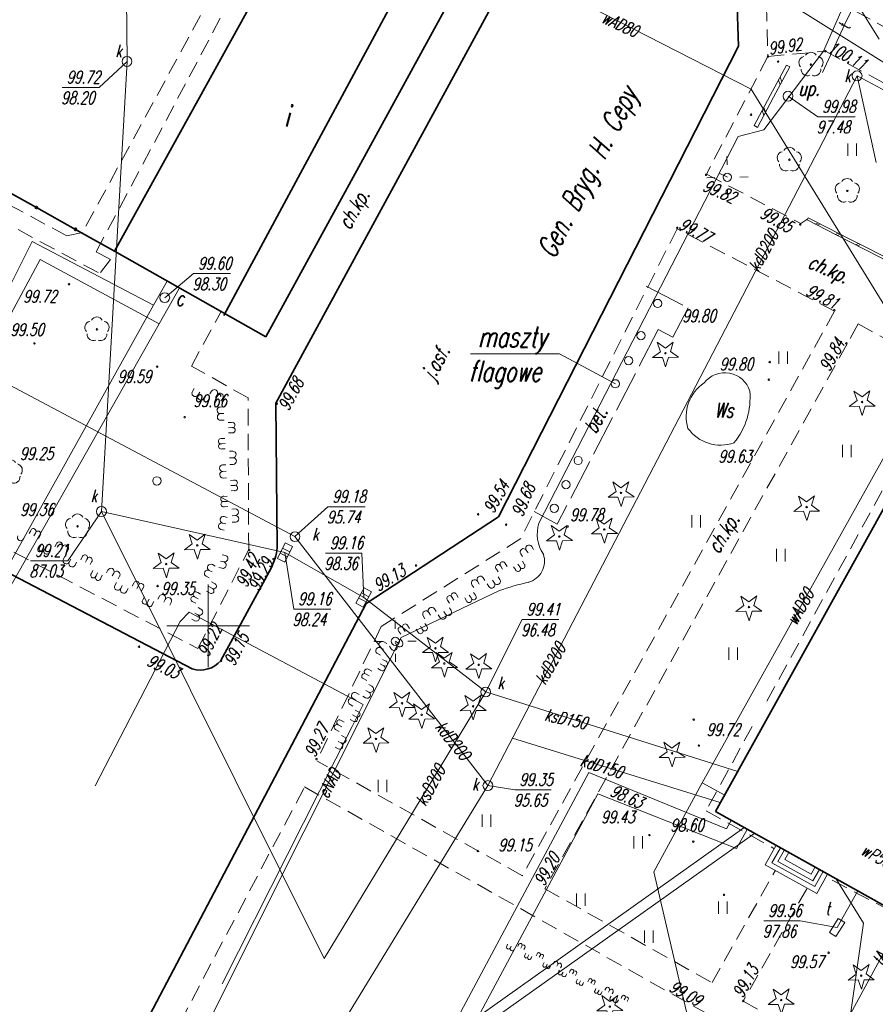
# Model space of a CAD drawing. Header units: metres. Extents: x 7501691 to 7504871, y 5814048 to 5814963.
# Tile 27 of 89: x 7502889 to 7502940, y 5814577 to 5814637. Entities that reach past the tile are written whole.
import ezdxf
from ezdxf.enums import TextEntityAlignment as Align

# ---------------------------------------------------------------- set-up
doc = ezdxf.new("R2010")
doc.units = ezdxf.units.M
doc.header["$MEASUREMENT"] = 0
for name, pattern in [('1', [0]), ('11', [3, 2.5, -0.5]), ('BUD', [0]), ('KOC', [1.5, 1, -0.5]), ('KOJ', [0]), ('SCH', [0]), ('UEB', [0]), ('UPC', [0]), ('UPE', [0]), ('UPK', [0]), ('UPT', [0]), ('UPW', [0]), ('WJD', [0]), ('ZWR', [0])]:
    doc.linetypes.add(name, pattern=pattern)
doc.layers.get('0').update_dxf_attribs({"linetype": 'CONTINUOUS'})
for name, color, linetype, lineweight in [('EADOD_T_0', 7, 'CONTINUOUS', 25), ('EBTOO_T_0', 7, 'CONTINUOUS', 18), ('EBTOO_T_1', 7, 'CONTINUOUS', 18), ('EBTPO_L_2', 7, 'CONTINUOUS', 15), ('EBTPO_L_6', 7, 'WJD', 18), ('EBUOA_T_1', 7, 'CONTINUOUS', 20), ('EBUPP_L_1', 7, 'BUD', 35), ('EBUPP_L_3', 7, '1', 35), ('KRZYZE_L_0', 7, '1', 18), ('SDROK_T_0', 7, 'CONTINUOUS', 18), ('SDRPK_L_0', 7, 'KOJ', 35), ('SDRPK_L_2', 7, 'KOC', 18), ('SDRPK_L_3', 7, 'KOJ', 35), ('SDRPK_L_5', 7, '11', 18), ('SZOPO_L_0', 7, 'CONTINUOUS', 35), ('SZOPO_L_5', 3, 'CONTINUOUS', 18), ('SZWOT_T_3', 7, 'CONTINUOUS', 18), ('SZWPW_L_0', 7, 'ZWR', 18), ('SZZPZ_T_0', 3, 'CONTINUOUS', 18), ('UCCOA_T_0', 6, 'CONTINUOUS', 18), ('UCCOC_T_0', 6, 'CONTINUOUS', 15), ('UCCPA_T_1', 6, 'CONTINUOUS', 18), ('UCCPOR_L_1', 6, 'UPC', 18), ('UEEOO_T_0', 1, 'CONTINUOUS', 15), ('UEEPA_T_3', 1, 'CONTINUOUS', 18), ('UEEPON_L_1', 1, 'UEB', 15), ('UKKOA_T_0', 3, 'CONTINUOUS', 15), ('UKKOA_T_2', 34, 'CONTINUOUS', 15), ('UKKOC_T_0', 3, 'CONTINUOUS', 15), ('UKKOC_T_2', 34, 'CONTINUOUS', 15), ('UKKOO_T_0', 3, 'CONTINUOUS', 15), ('UKKOO_T_2', 34, 'CONTINUOUS', 15), ('UKKPA_T_1', 7, 'CONTINUOUS', 18), ('UKKPA_T_5', 7, 'CONTINUOUS', 18), ('UKKPOD_L_1', 3, 'UPK', 18), ('UKKPOR_L_1', 34, 'UPK', 18), ('UTTOA_T_0', 30, 'CONTINUOUS', 15), ('UTTOC_T_0', 30, 'CONTINUOUS', 15), ('UTTOO_T_0', 30, 'CONTINUOUS', 15), ('UTTPA_T_2', 7, 'CONTINUOUS', 18), ('UTTPO_L_1', 30, 'UPT', 15), ('UTTPO_L_2', 30, 'UPT', 18), ('UWWOO_T_0', 150, 'CONTINUOUS', 15), ('UWWPO_L_0', 150, 'UPW', 15), ('UWWPO_L_1', 150, 'UPW', 15), ('UXXOA_T_0', 3, 'CONTINUOUS', 18), ('UXXOO_T_0', 3, 'CONTINUOUS', 18), ('UXXPA_T_0', 7, 'CONTINUOUS', 18), ('WUKOS_T_1', 7, 'CONTINUOUS', 15), ('WWRPH_T_1', 7, 'CONTINUOUS', 18)]:
    doc.layers.add(name, color=color, linetype=linetype, lineweight=lineweight)
doc.styles.get("Standard").update_dxf_attribs({"font": 'Simplex.SHX', "width": 0.75})

# ---------------------------------------------------------------- blocks, each defined once
blk = doc.blocks.new('BUJ')
at = {"linetype": 'Continuous'}
blk.add_circle((0, 0), 0.25, dxfattribs=at)
blk = doc.blocks.new('DLI')
at = {"color": 8, "linetype": 'Continuous', "lineweight": 5}
blk.add_circle((0, 0), 0.045, dxfattribs=at)
for centre, start, end in [((0, 0.375), 30.14012, 149.85988), ((-0.357, 0.116), 102.14447, 221.86002), ((0.357, 0.116), 318.13998, 77.85553), ((-0.22, -0.303), 174.14818, 293.85423), ((0.22, -0.303), 246.14577, 5.85182)]:
    blk.add_arc(centre, 0.375, start, end, dxfattribs=at)
blk = doc.blocks.new('DIG')
at = {"color": 8, "linetype": 'Continuous', "lineweight": 5}
for p, q in [((-0.3012, 0.09375), (-0.4937, 0.6621)), ((-0.4937, 0.6621), (-0.0039, 0.31545)), ((-0.0039, 0.31545), (0.4771, 0.67415)), ((0.4771, 0.67415), (0.2988, 0.1012)), ((-0.78225, -0.26495), (-0.3012, 0.09375)), ((0.2988, 0.1012), (0.7886, -0.24545)), ((-0.18225, -0.2575), (-0.78225, -0.26495)), ((0.01025, -0.82585), (-0.18225, -0.2575)), ((0.1886, -0.2529), (0.01025, -0.82585)), ((0.7886, -0.24545), (0.1886, -0.2529))]:
    blk.add_line(p, q, dxfattribs=at)
blk.add_circle((0, 0), 0.045, dxfattribs=at)
blk = doc.blocks.new('TRA1')
at = {"color": 8, "linetype": 'Continuous', "lineweight": 5}
for p, q in [((-0.2625, -0.375), (-0.2625, 0.375)), ((0.2625, -0.375), (0.2625, 0.375))]:
    blk.add_line(p, q, dxfattribs=at)
blk = doc.blocks.new('WLZ')
at = {"linetype": 'Continuous'}
blk.add_circle((0, 0), 0.3, dxfattribs=at)
blk = doc.blocks.new('SLS')
at = {"linetype": 'Continuous'}
blk.add_circle((0, 0), 0.25, dxfattribs=at)
blk = doc.blocks.new('LAT')
at = {"linetype": 'Continuous'}
for p, q in [((0, 0.75), (0, 1.25)), ((-1.25, 0), (-0.75, 0)), ((0.75, 0), (1.25, 0)), ((0, -0.75), (0, -1.25))]:
    blk.add_line(p, q, dxfattribs=at)
blk = doc.blocks.new('KRA')
at = {"linetype": 'Continuous'}
for p, q in [((-0.525, -0.25), (-0.525, 0.25)), ((-0.525, 0.25), (0.525, 0.25)), ((-0.175, -0.25), (-0.175, 0.25)), ((0.175, -0.25), (0.175, 0.25)), ((0.525, 0.25), (0.525, -0.25)), ((0.525, -0.25), (-0.525, -0.25))]:
    blk.add_line(p, q, dxfattribs=at)
blk = doc.blocks.new('WLD')
at = {"linetype": 'Continuous'}
for p, q in [((0.5, 0.233), (-0.5, 0.233)), ((-0.5, 0.233), (-0.5, -0.233)), ((0.5, -0.233), (0.5, 0.233)), ((-0.5, -0.233), (0.5, -0.233))]:
    blk.add_line(p, q, dxfattribs=at)
blk = doc.blocks.new('WSP')
at = {"linetype": 'Continuous'}
blk.add_circle((0, 0), 0.045, dxfattribs=at)
blk = doc.blocks.new('WSU')
at = {"linetype": 'Continuous'}
blk.add_circle((0, 0), 0.045, dxfattribs=at)
blk = doc.blocks.new('fdsfdsgdgfd')
at = {"layer": 'EBTPO_L_2', "color": 8, "linetype": '11'}
for p, q in [((-311.364, 216.962), (-312.341, 215.131)), ((-311.165, 216.857), (-312.142, 215.026)), ((-311.165, 216.857), (-311.364, 216.962)), ((-311.755, 216.23), (-311.654, 215.941)), ((-311.852, 216.047), (-311.751, 215.758)), ((-312.341, 215.131), (-313.318, 213.301)), ((-312.142, 215.026), (-313.119, 213.195)), ((-312.829, 214.216), (-312.729, 213.927)), ((-312.732, 214.399), (-312.631, 214.11)), ((-313.119, 213.195), (-313.318, 213.301))]:
    blk.add_line(p, q, dxfattribs=at)
at = {"layer": 'EBTPO_L_6', "color": 8, "linetype": '11'}
for p, q in [((-310.046, 207.727), (-310.114, 207.593)), ((-310.114, 207.593), (-308.898, 206.969)), ((-310.046, 207.727), (-308.83, 207.103)), ((-309.628, 207.344), (-309.438, 207.415)), ((-309.506, 207.281), (-309.316, 207.352)), ((-308.898, 206.969), (-307.682, 206.345)), ((-308.83, 207.103), (-307.614, 206.479)), ((-308.412, 206.72), (-308.222, 206.791)), ((-308.29, 206.657), (-308.1, 206.728)), ((-307.682, 206.345), (-306.466, 205.721)), ((-307.614, 206.479), (-306.398, 205.855)), ((-307.196, 206.096), (-307.006, 206.167)), ((-307.074, 206.033), (-306.884, 206.104)), ((-306.466, 205.721), (-305.25, 205.097)), ((-306.398, 205.855), (-305.182, 205.231))]:
    blk.add_line(p, q, dxfattribs=at)
at = {"layer": 'EBTPO_L_6', "color": 8, "linetype": 'SCH'}
for p, q in [((-311.995, 169.761), (-312.649, 168.587)), ((-311.733, 169.615), (-312.241, 168.703)), ((-311.489, 169.478), (-311.879, 168.778)), ((-311.226, 169.332), (-311.471, 168.894)), ((-312.649, 168.587), (-309.529, 166.849)), ((-312.241, 168.703), (-309.645, 167.257)), ((-311.879, 168.778), (-309.764, 167.6)), ((-311.471, 168.894), (-309.88, 168.008)), ((-309.88, 168.008), (-309.636, 168.447)), ((-309.764, 167.6), (-309.374, 168.301)), ((-309.645, 167.257), (-309.137, 168.169)), ((-309.529, 166.849), (-308.875, 168.023))]:
    blk.add_line(p, q, dxfattribs=at)
at = {"layer": 'EBUOA_T_1', "color": 8, "linetype": 'Continuous'}
for p in [(-330.489, 199.483), (-321.717, 197.679)]:
    blk.add_line(p, (-325.106, 199.484), dxfattribs=at)
at = {"layer": 'EBUPP_L_1', "color": 8, "linetype": 'BUD'}
for p, q in [((-330.626, 222.887), (-342.855, 200.512)), ((-342.855, 200.512), (-352.013, 205.699)), ((-298.927, 201.974), (-315.651, 171.796)), ((-315.651, 171.796), (-305.395, 166.084))]:
    blk.add_line(p, q, dxfattribs=at)
at = {"layer": 'EBUPP_L_3', "color": 8, "linetype": '1'}
blk.add_line((-333.286, 224.339), (-345.401, 201.807), dxfattribs=at)
at = {"layer": 'EBUPP_L_3', "color": 8, "linetype": 'BUD'}
blk.add_line((-342.072, 223.718), (-352.013, 205.699), dxfattribs=at)
at = {"layer": 'KRZYZE_L_0', "color": 8, "linetype": '1'}
for p, q in [((-346.36, 180.53), (-346.36, 185.53)), ((-348.86, 183.03), (-343.86, 183.03))]:
    blk.add_line(p, q, dxfattribs=at)
at = {"layer": 'SDRPK_L_0', "color": 8, "linetype": 'KOJ'}
for p, q in [((-314.276, 218.096), (-314.567, 226.947)), ((-382.603, 198.837), (-347.312, 180.441)), ((-345.59, 180.93), (-342.55, 186.53)), ((-336.795, 184.398), (-353.162, 153.266))]:
    blk.add_line(p, q, dxfattribs=at)
for centre, radius, start, end in [((-345.591, 188.146), 3.444, 332.00815, 353.39079), ((-346.819, 181.983), 1.619, 252.28342, 319.40299)]:
    blk.add_arc(centre, radius, start, end, dxfattribs=at)
at = {"layer": 'SDRPK_L_2', "color": 8, "linetype": 'KOC'}
for p, q in [((-312.7, 225.12), (-312.49, 217.48)), ((-309.82, 221.66), (-293.58, 212.81)), ((-312.49, 217.48), (-309.01, 217.8)), ((-309.01, 217.8), (-295.15, 210.23)), ((-354.913, 206.63), (-371.705, 215.729)), ((-372.395, 214.809), (-352.915, 204.353)), ((-316.21, 210.36), (-310.5, 207.38)), ((-310.5, 207.38), (-310.08, 207.66)), ((-308.45, 202.07), (-317.98, 207.06)), ((-353.127, 205.663), (-352.262, 205.194)), ((-352.262, 205.194), (-352.915, 204.353)), ((-347.37, 198.75), (-345.561, 202.049)), ((-308.45, 202.07), (-327.34, 167.92)), ((-307.03, 201.3), (-307.69, 200.1)), ((-307.03, 201.3), (-302.76, 198.98)), ((-307.69, 200.1), (-325.99, 167.13)), ((-343.94, 196.83), (-347.37, 198.75)), ((-343.9, 187.66), (-343.94, 196.83)), ((-346.98, 181.66), (-343.9, 187.66)), ((-327.34, 167.92), (-339.78, 174.87)), ((-351.56, 152.42), (-340.52, 173.29)), ((-340.52, 173.29), (-316.33, 159.66)), ((-315.87, 161.45), (-312.05, 168.21)), ((-325.99, 167.13), (-315.87, 161.45)), ((-310.14, 167.12), (-313.98, 160.34)), ((-313.98, 160.34), (-298.78, 151.74))]:
    blk.add_line(p, q, dxfattribs=at)
at = {"layer": 'SDRPK_L_3', "color": 8, "linetype": 'KOJ'}
for p, q in [((-326.95, 224.66), (-342.26, 196.5)), ((-328.784, 189.632), (-314.276, 218.096)), ((-342.26, 196.5), (-342.17, 187.75)), ((-336.795, 184.398), (-328.784, 189.632))]:
    blk.add_line(p, q, dxfattribs=at)
at = {"layer": 'SDRPK_L_5', "color": 8, "linetype": 'KOC'}
for p, q in [((-353.127, 205.663), (-344.413, 222.057)), ((-346.096, 221.276), (-353.965, 206.823)), ((-312.49, 217.48), (-316.21, 210.36)), ((-353.965, 206.823), (-354.913, 206.63)), ((-317.98, 207.06), (-327.441, 188.316)), ((-380.695, 199.313), (-346.98, 181.66)), ((-312.545, 178.482), (-302.236, 197.298)), ((-327.441, 188.316), (-335.886, 182.994)), ((-335.886, 182.994), (-339.78, 174.87)), ((-313.441, 176.951), (-316.232, 171.841)), ((-316.232, 171.841), (-312.131, 169.57)), ((-305.06, 165.788), (-308.967, 167.845))]:
    blk.add_line(p, q, dxfattribs=at)
at = {"layer": 'SDRPK_L_5', "color": 8, "linetype": '11'}
for p, q in [((-319.853, 203.581), (-317.318, 202.279)), ((-317.318, 202.279), (-318.248, 200.509)), ((-319.118, 200.959), (-325.236, 189.179)), ((-318.248, 200.509), (-319.118, 200.959)), ((-325.236, 189.179), (-326.626, 189.954))]:
    blk.add_line(p, q, dxfattribs=at)
at = {"layer": 'SZOPO_L_0', "color": 8}
for p, q in [((-359.117, 209.665), (-356.749, 208.343)), ((-356.749, 208.343), (-354.381, 207.021)), ((-354.381, 207.021), (-352.013, 205.699))]:
    blk.add_line(p, q, dxfattribs=at)
for centre in [(-356.749, 208.343), (-354.381, 207.021)]:
    blk.add_circle(centre, 0.068, dxfattribs=at)
at = {"layer": 'SZOPO_L_5', "color": 8}
for p, q in [((-347.195, 197.387), (-347.303, 197.219)), ((-346.859, 197.172), (-346.967, 197.003)), ((-346.253, 197.068), (-346.145, 197.236)), ((-346.522, 196.956), (-346.63, 196.787)), ((-345.916, 196.852), (-345.808, 197.02)), ((-345.579, 196.636), (-345.471, 196.804)), ((-345.423, 196.283), (-345.623, 196.275)), ((-345.407, 195.883), (-345.606, 195.875)), ((-345.39, 195.484), (-345.59, 195.475)), ((-344.94, 195.344), (-345.144, 195.335)), ((-344.927, 195.028), (-345.13, 195.019)), ((-345.344, 194.376), (-345.544, 194.368)), ((-344.913, 194.711), (-345.117, 194.703)), ((-345.331, 194.06), (-345.53, 194.052)), ((-345.317, 193.744), (-345.517, 193.735)), ((-345.071, 193.596), (-344.871, 193.604)), ((-345.054, 193.196), (-344.855, 193.204)), ((-345.278, 192.786), (-345.477, 192.778)), ((-345.038, 192.796), (-344.838, 192.805)), ((-345.261, 192.387), (-345.461, 192.378)), ((-345.244, 191.987), (-345.444, 191.979)), ((-344.794, 191.847), (-344.998, 191.839)), ((-344.781, 191.531), (-344.985, 191.522)), ((-344.768, 191.215), (-344.971, 191.206)), ((-345.198, 190.88), (-345.398, 190.871)), ((-345.185, 190.563), (-345.385, 190.555)), ((-345.172, 190.247), (-345.372, 190.239)), ((-344.925, 190.099), (-344.726, 190.107)), ((-345.194, 189.597), (-345.388, 189.646)), ((-344.909, 189.699), (-344.709, 189.708)), ((-345.387, 188.821), (-345.581, 188.869)), ((-345.29, 189.209), (-345.484, 189.258)), ((-344.892, 189.3), (-344.692, 189.308)), ((-357.43, 188.474), (-357.521, 188.296)), ((-357.18, 188.616), (-357.089, 188.794)), ((-356.898, 188.472), (-356.807, 188.65)), ((-356.616, 188.328), (-356.525, 188.507)), ((-356.536, 187.789), (-356.443, 187.971)), ((-356.254, 187.645), (-356.161, 187.827)), ((-355.972, 187.501), (-355.879, 187.683)), ((-355.629, 187.825), (-355.538, 188.003)), ((-355.272, 187.643), (-355.182, 187.821)), ((-354.916, 187.461), (-354.825, 187.639)), ((-326.663, 187.664), (-326.771, 187.832)), ((-355.025, 187.247), (-355.116, 187.069)), ((-354.669, 187.066), (-354.76, 186.888)), ((-354.063, 187.026), (-353.972, 187.204)), ((-353.78, 186.882), (-353.69, 187.06)), ((-345.508, 187.342), (-345.314, 187.293)), ((-327.337, 187.233), (-327.445, 187.401)), ((-327, 187.448), (-327.108, 187.617)), ((-354.313, 186.884), (-354.403, 186.706)), ((-353.498, 186.738), (-353.408, 186.916)), ((-345.924, 186.65), (-346.101, 186.743)), ((-345.701, 186.565), (-345.507, 186.517)), ((-345.605, 186.954), (-345.411, 186.905)), ((-328.915, 186.467), (-328.805, 186.296)), ((-328.648, 186.638), (-328.538, 186.466)), ((-328.381, 186.808), (-328.271, 186.636)), ((-327.875, 186.605), (-327.767, 186.436)), ((-327.608, 186.775), (-327.501, 186.606)), ((-327.341, 186.945), (-327.234, 186.777)), ((-353.418, 186.199), (-353.325, 186.38)), ((-353.136, 186.055), (-353.043, 186.236)), ((-352.854, 185.911), (-352.761, 186.093)), ((-352.511, 186.234), (-352.42, 186.413)), ((-352.155, 186.053), (-352.064, 186.231)), ((-351.799, 185.871), (-351.708, 186.049)), ((-346.296, 185.942), (-346.473, 186.035)), ((-346.11, 186.296), (-346.287, 186.389)), ((-329.612, 185.78), (-329.72, 185.948)), ((-328.809, 186.008), (-328.701, 185.84)), ((-351.908, 185.657), (-351.999, 185.479)), ((-351.552, 185.475), (-351.642, 185.297)), ((-351.195, 185.293), (-351.286, 185.115)), ((-350.945, 185.435), (-350.854, 185.613)), ((-350.663, 185.291), (-350.572, 185.47)), ((-350.381, 185.148), (-350.29, 185.326)), ((-346.124, 185.315), (-346.304, 185.41)), ((-345.976, 185.595), (-346.157, 185.69)), ((-330.287, 185.349), (-330.394, 185.518)), ((-329.949, 185.564), (-330.057, 185.733)), ((-329.483, 185.577), (-329.375, 185.409)), ((-329.146, 185.793), (-329.038, 185.624)), ((-350.301, 184.608), (-350.208, 184.79)), ((-349.394, 184.644), (-349.303, 184.822)), ((-346.958, 184.68), (-347.135, 184.773)), ((-346.811, 184.961), (-346.988, 185.054)), ((-346.271, 185.035), (-346.451, 185.129)), ((-331.597, 184.754), (-331.487, 184.582)), ((-331.33, 184.924), (-331.22, 184.752)), ((-330.824, 184.721), (-330.717, 184.552)), ((-330.558, 184.891), (-330.45, 184.723)), ((-330.291, 185.062), (-330.183, 184.893)), ((-350.019, 184.464), (-349.926, 184.646)), ((-349.737, 184.32), (-349.644, 184.502)), ((-349.038, 184.462), (-348.947, 184.64)), ((-348.681, 184.28), (-348.59, 184.458)), ((-347.105, 184.4), (-347.282, 184.493)), ((-346.966, 184.148), (-346.789, 184.055)), ((-332.562, 183.896), (-332.669, 184.064)), ((-331.864, 184.583), (-331.754, 184.412)), ((-331.758, 184.124), (-331.651, 183.956)), ((-347.152, 183.794), (-346.975, 183.701)), ((-333.236, 183.465), (-333.343, 183.634)), ((-332.899, 183.68), (-333.006, 183.849)), ((-332.432, 183.693), (-332.325, 183.525)), ((-332.095, 183.909), (-331.988, 183.74)), ((-347.338, 183.44), (-347.161, 183.347)), ((-334.279, 183.04), (-334.17, 182.869)), ((-333.507, 183.007), (-333.399, 182.839)), ((-333.24, 183.178), (-333.132, 183.009)), ((-334.813, 182.7), (-334.703, 182.528)), ((-334.546, 182.87), (-334.436, 182.698)), ((-333.774, 182.837), (-333.666, 182.668)), ((-335.742, 181.616), (-335.918, 181.711)), ((-335.552, 181.968), (-335.728, 182.063)), ((-335.382, 181.809), (-335.274, 181.641)), ((-335.045, 182.025), (-334.937, 181.856)), ((-334.708, 182.24), (-334.6, 182.072)), ((-335.932, 181.264), (-336.108, 181.359)), ((-335.947, 180.732), (-335.771, 180.637)), ((-335.796, 181.01), (-335.62, 180.915)), ((-336.789, 180.107), (-336.61, 180.01)), ((-336.639, 180.386), (-336.459, 180.289)), ((-336.097, 180.453), (-335.921, 180.358)), ((-336.94, 179.829), (-336.76, 179.732)), ((-336.624, 179.479), (-336.448, 179.383)), ((-337.216, 178.889), (-337.392, 178.984)), ((-337.005, 178.775), (-336.829, 178.68)), ((-336.814, 179.127), (-336.638, 179.032)), ((-337.596, 178.185), (-337.772, 178.28)), ((-337.406, 178.537), (-337.582, 178.632)), ((-337.611, 177.653), (-337.435, 177.558)), ((-337.46, 177.932), (-337.284, 177.837)), ((-338.453, 177.029), (-338.273, 176.932)), ((-338.302, 177.307), (-338.123, 177.21)), ((-337.761, 177.375), (-337.585, 177.279)), ((-338.603, 176.75), (-338.424, 176.653)), ((-338.288, 176.4), (-338.112, 176.305)), ((-338.478, 176.048), (-338.302, 175.953)), ((-338.668, 175.696), (-338.492, 175.601)), ((-328.234, 163.777), (-328.29, 163.665)), ((-328.011, 163.665), (-328.067, 163.553)), ((-327.787, 163.552), (-327.843, 163.441)), ((-327.627, 163.64), (-327.571, 163.751)), ((-327.441, 163.546), (-327.384, 163.658)), ((-327.254, 163.453), (-327.198, 163.564)), ((-327.193, 163.111), (-327.136, 163.225)), ((-327.007, 163.018), (-326.949, 163.132)), ((-326.82, 162.924), (-326.763, 163.038)), ((-326.51, 163.079), (-326.454, 163.191)), ((-326.324, 162.985), (-326.268, 163.097)), ((-326.138, 162.892), (-326.081, 163.004)), ((-326.076, 162.55), (-326.019, 162.664)), ((-325.486, 162.565), (-325.43, 162.676)), ((-325.89, 162.457), (-325.833, 162.571)), ((-325.704, 162.363), (-325.646, 162.477)), ((-325.263, 162.452), (-325.206, 162.564)), ((-325.106, 162.206), (-325.163, 162.095)), ((-325.039, 162.34), (-324.983, 162.452)), ((-324.883, 162.094), (-324.939, 161.982)), ((-324.499, 162.069), (-324.443, 162.181)), ((-324.313, 161.976), (-324.257, 162.087)), ((-324.66, 161.982), (-324.716, 161.87)), ((-324.127, 161.882), (-324.071, 161.994)), ((-324.065, 161.541), (-324.008, 161.655)), ((-323.879, 161.447), (-323.822, 161.561)), ((-323.693, 161.354), (-323.636, 161.468)), ((-323.382, 161.508), (-323.326, 161.62)), ((-323.196, 161.415), (-323.14, 161.527)), ((-323.01, 161.321), (-322.954, 161.433)), ((-322.948, 160.98), (-322.891, 161.094)), ((-322.762, 160.886), (-322.705, 161)), ((-322.576, 160.793), (-322.519, 160.907)), ((-322.359, 160.994), (-322.302, 161.106)), ((-322.135, 160.882), (-322.079, 160.994)), ((-321.912, 160.77), (-321.856, 160.881)), ((-321.979, 160.636), (-322.035, 160.524)), ((-321.756, 160.524), (-321.812, 160.412)), ((-321.532, 160.411), (-321.588, 160.3)), ((-321.372, 160.499), (-321.316, 160.61)), ((-321.186, 160.405), (-321.13, 160.517)), ((-321, 160.312), (-320.943, 160.423))]:
    blk.add_line(p, q, dxfattribs=at)
for centre, radius, start, end in [((-347.135, 197.111), 0.2, 147.32258, 327.33177), ((-345.976, 197.128), 0.2, 327.32717, 147.32717), ((-346.798, 196.895), 0.2, 147.32717, 327.32717), ((-345.64, 196.912), 0.2, 327.32717, 147.32717), ((-345.615, 196.075), 0.2, 92.38705, 272.38545), ((-345.598, 195.675), 0.2, 92.38625, 272.38625), ((-344.896, 195.187), 0.163, 259.11107, 105.66143), ((-344.883, 194.871), 0.163, 259.11107, 105.66143), ((-345.574, 194.208), 0.163, 79.11107, 285.66143), ((-345.561, 193.892), 0.163, 79.11107, 285.66143), ((-344.863, 193.404), 0.2, 272.38625, 92.38625), ((-344.846, 193.004), 0.2, 272.38705, 92.38545), ((-345.469, 192.578), 0.2, 92.38705, 272.38545), ((-345.452, 192.178), 0.2, 92.38625, 272.38625), ((-344.75, 191.691), 0.163, 259.11107, 105.66143), ((-344.737, 191.374), 0.163, 259.11107, 105.66143), ((-345.429, 190.712), 0.163, 79.11107, 285.66143), ((-345.415, 190.395), 0.163, 79.11107, 285.66143), ((-344.717, 189.907), 0.2, 272.38625, 92.38625), ((-345.436, 189.452), 0.2, 76.01525, 256.01525), ((-344.701, 189.508), 0.2, 272.38705, 92.38545), ((-356.931, 188.756), 0.163, 319.69487, 166.24521), ((-345.533, 189.063), 0.2, 76.01859, 256.01191), ((-357.699, 188.387), 0.2, 152.97004, 332.97004), ((-356.649, 188.612), 0.163, 319.69487, 166.24521), ((-356.412, 187.684), 0.163, 139.69487, 346.24521), ((-356.13, 187.54), 0.163, 139.69487, 346.24521), ((-355.36, 187.912), 0.2, 332.97004, 152.97004), ((-355.003, 187.73), 0.2, 332.97004, 152.97004), ((-327.276, 187.509), 0.2, 32.56966, 212.56966), ((-326.939, 187.724), 0.2, 32.56966, 212.56966), ((-354.938, 186.978), 0.2, 152.97004, 332.97004), ((-353.814, 187.165), 0.163, 319.69487, 166.24521), ((-353.532, 187.021), 0.163, 319.69487, 166.24521), ((-345.362, 187.099), 0.2, 256.01094, 76.01955), ((-354.582, 186.797), 0.2, 152.97262, 332.96745), ((-352.242, 186.322), 0.2, 332.97262, 152.96745), ((-346.194, 186.566), 0.2, 62.30542, 242.29806), ((-345.459, 186.711), 0.2, 256.01525, 76.01525), ((-328.801, 186.584), 0.163, 19.29427, 225.84505), ((-328.534, 186.755), 0.163, 19.29427, 225.84505), ((-327.614, 186.49), 0.163, 199.29427, 45.84505), ((-327.347, 186.66), 0.163, 199.29427, 45.84505), ((-353.294, 186.093), 0.163, 139.69487, 346.24521), ((-353.012, 185.949), 0.163, 139.69487, 346.24521), ((-351.886, 186.14), 0.2, 332.97004, 152.97004), ((-346.38, 186.212), 0.2, 62.30428, 242.29921), ((-329.889, 185.841), 0.2, 32.56966, 212.56966), ((-351.821, 185.388), 0.2, 152.97262, 332.96745), ((-351.464, 185.206), 0.2, 152.97004, 332.97004), ((-350.696, 185.575), 0.163, 319.69487, 166.24521), ((-350.414, 185.431), 0.163, 319.69487, 166.24521), ((-346.164, 185.157), 0.163, 229.02642, 75.57707), ((-346.017, 185.438), 0.163, 229.02642, 75.57707), ((-330.226, 185.625), 0.2, 32.57253, 212.56679), ((-329.207, 185.517), 0.2, 212.56966, 32.56966), ((-328.87, 185.732), 0.2, 212.56966, 32.56966), ((-349.125, 184.731), 0.2, 332.97004, 152.97004), ((-348.769, 184.549), 0.2, 332.97262, 152.96745), ((-347.242, 184.651), 0.163, 49.02642, 255.57707), ((-347.095, 184.931), 0.163, 49.02642, 255.57707), ((-331.751, 184.7), 0.163, 19.29427, 225.84505), ((-331.484, 184.871), 0.163, 19.29427, 225.84505), ((-330.563, 184.606), 0.163, 199.29427, 45.84505), ((-330.296, 184.776), 0.163, 199.29427, 45.84505), ((-350.177, 184.503), 0.163, 139.69487, 346.24521), ((-349.895, 184.359), 0.163, 139.69487, 346.24521), ((-332.838, 183.957), 0.2, 32.57425, 212.56507), ((-347.068, 183.524), 0.2, 242.30542, 62.29806), ((-346.882, 183.878), 0.2, 242.30174, 62.30174), ((-333.175, 183.741), 0.2, 32.56966, 212.56966), ((-332.156, 183.633), 0.2, 212.56966, 32.56966), ((-331.819, 183.848), 0.2, 212.57253, 32.56679), ((-334.7, 182.816), 0.163, 19.29427, 225.84505), ((-334.433, 182.987), 0.163, 19.29427, 225.84505), ((-333.246, 182.892), 0.163, 199.29427, 45.84505), ((-333.512, 182.722), 0.163, 199.29427, 45.84505), ((-336.013, 181.535), 0.2, 61.61238, 241.61447), ((-335.823, 181.887), 0.2, 61.61709, 241.60976), ((-335.106, 181.749), 0.2, 212.57425, 32.56507), ((-334.768, 181.964), 0.2, 212.56966, 32.56966), ((-335.813, 180.48), 0.163, 228.3381, 74.88876), ((-335.663, 180.758), 0.163, 228.3381, 74.88876), ((-336.897, 179.986), 0.163, 48.3381, 254.88876), ((-336.747, 180.264), 0.163, 48.3381, 254.88876), ((-336.543, 179.207), 0.2, 241.61238, 61.61447), ((-337.487, 178.808), 0.2, 61.61709, 241.60976), ((-336.734, 178.856), 0.2, 241.61709, 61.60976), ((-337.677, 178.456), 0.2, 61.61238, 241.61447), ((-337.477, 177.401), 0.163, 228.3381, 74.88876), ((-337.327, 177.68), 0.163, 228.3381, 74.88876), ((-338.561, 176.907), 0.163, 48.3381, 254.88876), ((-338.41, 177.186), 0.163, 48.3381, 254.88876), ((-338.397, 175.777), 0.2, 241.61709, 61.60976), ((-338.207, 176.129), 0.2, 241.61238, 61.61447), ((-327.469, 163.722), 0.106, 322.93843, 163.73172), ((-328.178, 163.609), 0.125, 153.33507, 333.33507), ((-327.955, 163.497), 0.125, 153.33507, 333.33507), ((-327.283, 163.628), 0.106, 322.93843, 163.73172), ((-326.352, 163.161), 0.106, 322.93843, 163.73172), ((-327.108, 163.047), 0.106, 142.93843, 343.73172), ((-326.922, 162.954), 0.106, 142.93843, 343.73172), ((-326.166, 163.067), 0.106, 322.93843, 163.73172), ((-325.318, 162.62), 0.125, 333.32934, 153.3408), ((-325.095, 162.508), 0.125, 333.33507, 153.33507), ((-325.991, 162.487), 0.106, 142.93843, 343.73172), ((-325.805, 162.393), 0.106, 142.93843, 343.73172), ((-325.051, 162.038), 0.125, 153.33507, 333.33507), ((-324.342, 162.151), 0.106, 322.93843, 163.73172), ((-324.155, 162.058), 0.106, 322.93843, 163.73172), ((-324.827, 161.926), 0.125, 153.33477, 333.33538), ((-323.981, 161.477), 0.106, 142.93843, 343.73172), ((-323.795, 161.383), 0.106, 142.93843, 343.73172), ((-323.225, 161.59), 0.106, 322.93843, 163.73172), ((-323.038, 161.497), 0.106, 322.93843, 163.73172), ((-322.864, 160.916), 0.106, 142.93843, 343.73172), ((-322.678, 160.823), 0.106, 142.93843, 343.73172), ((-322.191, 161.05), 0.125, 333.33477, 153.33538), ((-321.967, 160.938), 0.125, 333.33507, 153.33507), ((-321.923, 160.468), 0.125, 153.33507, 333.33507), ((-321.7, 160.356), 0.125, 153.33477, 333.33538), ((-321.214, 160.581), 0.106, 322.93843, 163.73172), ((-321.028, 160.487), 0.106, 322.93843, 163.73172)]:
    blk.add_arc(centre, radius, start, end, dxfattribs=at)
at = {"layer": 'SZWPW_L_0', "color": 8, "linetype": 'ZWR'}
for centre, radius, start, end in [((-315.092, 196.778), 1.574, 16.79692, 142.43858), ((-314.997, 195.704), 2.437, 123.44895, 197.24257), ((-317.829, 196.82), 4.263, 320.50108, 5.55453), ((-315.348, 196.406), 2.435, 215.78004, 289.40661)]:
    blk.add_arc(centre, radius, start, end, dxfattribs=at)
at = {"layer": 'UCCOC_T_0', "color": 8, "linetype": 'Continuous', "lineweight": 0}
for p, q in [((-348.981, 202.889), (-347.236, 204.344)), ((-347.236, 204.344), (-345.01, 204.344))]:
    blk.add_line(p, q, dxfattribs=at)
at = {"layer": 'UCCPOR_L_1', "color": 8, "linetype": 'UPC'}
for p, q in [((-359.101, 202.117), (-356.999, 206.294)), ((-356.999, 206.294), (-349.662, 202.44)), ((-356.516, 205.199), (-358.844, 200.88)), ((-349.323, 201.302), (-356.516, 205.199)), ((-349.662, 202.44), (-348.836, 203.886)), ((-348.104, 203.454), (-368.64, 167.21)), ((-358.278, 186.966), (-349.662, 202.44)), ((-323.321, 174.167), (-345.015, 133.617)), ((-314.994, 170.765), (-323.321, 174.167)), ((-344.516, 132.328), (-322.784, 172.88)), ((-322.784, 172.88), (-314.387, 169.556)), ((-314.695, 171.297), (-314.994, 170.765)), ((-341.134, 150.728), (-313.277, 170.487)), ((-313.951, 170.819), (-336.512, 154.786)), ((-314.387, 169.556), (-313.743, 170.72))]:
    blk.add_line(p, q, dxfattribs=at)
at = {"layer": 'UEEPON_L_1', "color": 8, "linetype": 'UPE'}
for p, q in [((-311.205, 227.297), (-305.762, 218.519)), ((-307.766, 220.878), (-309.117, 217.802)), ((-309.117, 217.802), (-312.732, 213.042)), ((-312.732, 213.042), (-314.291, 212.647)), ((-314.291, 212.647), (-326.341, 189.243)), ((-314.94, 210.174), (-315.434, 210.428)), ((-328.731, 185.17), (-334.683, 182.328)), ((-347.498, 183.857), (-348.038, 183.296)), ((-336.98, 178.268), (-347.498, 183.857)), ((-348.038, 183.296), (-353.19, 173.361)), ((-334.683, 182.328), (-347.036, 157.65)), ((-335.026, 182.102), (-334.87, 182.011)), ((-337.645, 176.938), (-336.98, 178.268)), ((-345.499, 161.37), (-337.645, 176.938))]:
    blk.add_line(p, q, dxfattribs=at)
for centre, radius, start, end in [((-324.269, 188.588), 2.173, 162.45338, 214.00362), ((-327.345, 186.959), 1.34, 285.60007, 17.9838), ((-323.942, 171.723), 14.274, 102.30815, 109.60099)]:
    blk.add_arc(centre, radius, start, end, dxfattribs=at)
at = {"layer": 'UKKOC_T_0', "color": 8, "linetype": 'Continuous', "lineweight": 0}
for p, q in [((-307.092, 216.309), (-305.935, 211.073)), ((-341.101, 188.433), (-339.105, 190.241)), ((-339.105, 190.241), (-336.853, 190.242)), ((-329.427, 173.371), (-327.793, 173.111)), ((-327.793, 173.111), (-325.595, 173.112))]:
    blk.add_line(p, q, dxfattribs=at)
at = {"layer": 'UKKOC_T_2', "color": 8, "linetype": 'Continuous', "lineweight": 0}
for p, q in [((-351.263, 217.18), (-352.957, 215.606)), ((-355.183, 215.606), (-352.957, 215.606)), ((-352.811, 189.954), (-354.845, 186.971)), ((-341.706, 187.474), (-341.18, 184.046)), ((-339.258, 187.433), (-337.06, 187.433)), ((-336.938, 184.753), (-337.06, 187.433)), ((-357.098, 186.971), (-354.845, 186.971)), ((-341.18, 184.046), (-338.927, 184.046)), ((-329.562, 179.034), (-327.355, 183.414)), ((-327.355, 183.414), (-325.129, 183.414))]:
    blk.add_line(p, q, dxfattribs=at)
at = {"layer": 'UKKPOD_L_1', "color": 8, "linetype": 'UPK'}
for p, q in [((-351.263, 217.18), (-351.407, 233.873)), ((-351.263, 217.18), (-352.811, 189.954)), ((-307.092, 216.309), (-329.427, 173.371)), ((-268.99, 195.86), (-307.092, 216.309)), ((-352.811, 189.954), (-341.706, 187.474)), ((-329.427, 173.371), (-341.101, 188.433)), ((-341.706, 187.474), (-336.938, 184.753)), ((-327.943, 176.236), (-315.372, 172.342)), ((-329.427, 173.371), (-343.423, 150.524))]:
    blk.add_line(p, q, dxfattribs=at)
at = {"layer": 'UKKPOR_L_1', "color": 8, "linetype": 'UPK'}
for p, q in [((-341.101, 188.433), (-375.928, 206.889)), ((-339.335, 162.905), (-352.811, 189.954)), ((-329.562, 179.034), (-336.938, 184.753)), ((-339.335, 162.905), (-329.562, 179.034)), ((-329.562, 179.034), (-314.307, 174.221))]:
    blk.add_line(p, q, dxfattribs=at)
at = {"layer": 'UTTOC_T_0', "color": 8, "linetype": 'Continuous', "lineweight": 0}
for p in [(-312.732, 165.186), (-308.306, 164.783)]:
    blk.add_line(p, (-310.534, 165.187), dxfattribs=at)
at = {"layer": 'UTTPO_L_1', "color": 8, "linetype": 'UPT'}
for p, q in [((-307.832, 219.439), (-307.139, 220.854)), ((-307.832, 219.439), (-309.177, 216.519)), ((-325.648, 126.067), (-302.306, 169.148)), ((-308.387, 167.751), (-306.7, 165.051)), ((-306.7, 165.051), (-311.095, 134.14))]:
    blk.add_line(p, q, dxfattribs=at)
at = {"layer": 'UTTPO_L_2', "color": 8, "linetype": 'UPT'}
blk.add_line((-307.055, 167.009), (-308.306, 164.783), dxfattribs=at)
at = {"layer": 'UWWPO_L_0', "color": 8, "linetype": '1'}
blk.add_line((-304.206, 216.324), (-311.878, 221.126), dxfattribs=at)
at = {"layer": 'UWWPO_L_1', "color": 8, "linetype": 'UPW'}
for p, q in [((-336.347, 227.207), (-313.51, 215.509)), ((-313.51, 215.509), (-302.777, 198.076)), ((-302.777, 198.076), (-316.463, 173.543)), ((-316.463, 173.543), (-319.388, 168.156)), ((-316.463, 173.543), (-315.1, 172.79)), ((-319.388, 168.156), (-315.195, 150.2))]:
    blk.add_line(p, q, dxfattribs=at)
at = {"layer": 'UXXOO_T_0', "color": 8, "linetype": 'Continuous'}
for p, q in [((-311.271, 215.079), (-309.47, 213.834)), ((-309.47, 213.834), (-307.217, 213.834))]:
    blk.add_line(p, q, dxfattribs=at)
at = {"layer": 'EBTOO_T_0', "color": 8, "rotation": 0.009142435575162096}
for p in [(-319.158, 202.539), (-320.168, 200.589), (-320.918, 199.079), (-321.717, 197.679), (-323.966, 193.039), (-324.706, 191.579), (-325.416, 190.149)]:
    blk.add_blockref('BUJ', p, dxfattribs=at)
at = {"layer": 'EBTOO_T_1', "color": 8, "rotation": 0.009142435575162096}
blk.add_blockref('BUJ', (-349.456, 191.806), dxfattribs=at)
at = {"layer": 'SZZPZ_T_0', "color": 8, "rotation": 0.009142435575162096}
for name, p in [('DLI', (-309.882, 216.989)), ('TRA1', (-307.393, 211.841)), ('DLI', (-311.191, 211.239)), ('DLI', (-307.684, 209.35)), ('DLI', (-353.082, 200.971)), ('DIG', (-318.688, 199.529)), ('TRA1', (-311.56, 199.267)), ('DIG', (-306.788, 196.578)), ('TRA1', (-307.704, 193.607)), ('DLI', (-358.329, 192.349)), ('DIG', (-321.376, 191.079)), ('DIG', (-310.145, 190.226)), ('DLI', (-354.255, 189.057)), ('DIG', (-322.386, 188.869)), ('TRA1', (-316.828, 189.36)), ('DIG', (-325.105, 188.439)), ('DIG', (-347.013, 187.904)), ('TRA1', (-311.704, 187.311)), ('DIG', (-348.893, 186.775)), ('DIG', (-313.636, 184.173)), ('DIG', (-332.604, 181.679)), ('TRA1', (-314.582, 181.358)), ('DIG', (-332.063, 180.759)), ('DIG', (-329.982, 180.679)), ('DIG', (-334.623, 178.349)), ('DIG', (-330.323, 178.169)), ('DIG', (-333.44, 177.652)), ('DIG', (-336.202, 176.199)), ('DIG', (-318.29, 175.327)), ('TRA1', (-335.807, 173.352)), ('TRA1', (-329.512, 171.255)), ('TRA1', (-320.338, 169.939)), ('TRA1', (-323.802, 166.474)), ('TRA1', (-315.214, 165.987)), ('TRA1', (-319.688, 164.24)), ('DIG', (-306.843, 161.875)), ('DIG', (-311.682, 160.394)), ('DIG', (-322.051, 160.002))]:
    blk.add_blockref(name, p, dxfattribs=at)
at = {"layer": 'UCCPA_T_1', "color": 8, "rotation": 0.009142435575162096}
blk.add_blockref('WLZ', (-348.981, 202.889), dxfattribs=at)
at = {"layer": 'UEEPA_T_3', "color": 8}
for name, p, rotation in [('LAT', (-314.94, 210.174), 1.241117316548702), ('SLS', (-314.94, 210.174), 0.009142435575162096), ('LAT', (-335.026, 182.102), 0.6753590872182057), ('SLS', (-335.026, 182.102), 0.009142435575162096)]:
    blk.add_blockref(name, p, dxfattribs=dict(at, rotation=rotation))
at = {"layer": 'UKKPA_T_1', "color": 8, "rotation": 0.009142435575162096}
for p in [(-351.263, 217.18), (-307.092, 216.309), (-352.811, 189.954), (-341.101, 188.433), (-329.427, 173.371)]:
    blk.add_blockref('WLZ', p, dxfattribs=at)
at = {"layer": 'UKKPA_T_5', "color": 8}
for name, p, rotation in [('KRA', (-341.706, 187.474), 64.18830463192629), ('KRA', (-336.938, 184.753), 61.29082910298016), ('WLZ', (-329.562, 179.034), 0.009142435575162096)]:
    blk.add_blockref(name, p, dxfattribs=dict(at, rotation=rotation))
at = {"layer": 'UTTPA_T_2', "color": 8, "rotation": 57.6542724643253}
blk.add_blockref('WLD', (-308.306, 164.783), dxfattribs=at)
at = {"layer": 'UXXPA_T_0', "color": 8, "rotation": 270.0093002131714}
blk.add_blockref('WLZ', (-311.271, 215.079), dxfattribs=at)
at = {"layer": 'WUKOS_T_1', "color": 8, "rotation": 0.009142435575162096}
for name, p in [('WSP', (-312.49, 217.48)), ('WSP', (-309.01, 217.8)), ('WSP', (-310.532, 207.315)), ('WSP', (-307.738, 200.126)), ('WSU', (-349.437, 198.716)), ('WSP', (-342.4, 187.078)), ('WSP', (-339.798, 174.981)), ('WSP', (-313.98, 160.34))]:
    blk.add_blockref(name, p, dxfattribs=at)
at = {"layer": 'WWRPH_T_1', "color": 8}
for p, rotation in [((-311.872, 217.176), 0.009142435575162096), ((-313.509, 213.958), 0.009142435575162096), ((-316.225, 210.32), 0.009142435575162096), ((-317.975, 207.119), 240.5956028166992), ((-354.77, 203.702), 0.009142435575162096), ((-308.467, 202.134), 0.009142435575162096), ((-356.863, 200.12), 0.009142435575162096), ((-312.378, 198.998), 0.009142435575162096), ((-312.434, 197.925), 0.009142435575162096), ((-342.205, 196.478), 269.9999974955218), ((-347.773, 195.661), 0.009142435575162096), ((-330.02, 189.779), 0.009142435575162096), ((-328.326, 189.159), 0.009142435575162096), ((-324.6, 189.046), 0.009142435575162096), ((-343.872, 187.625), 0.009142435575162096), ((-333.771, 186.688), 0.009142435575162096), ((-349.409, 185.443), 0.009142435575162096), ((-350.537, 181.774), 0.009142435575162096), ((-345.573, 180.928), 0.009142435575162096), ((-316.977, 177.362), 0.009142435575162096), ((-316.664, 175.795), 0.009142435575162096), ((-319.655, 170.375), 0.009142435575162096), ((-317.002, 169.98), 0.009142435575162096), ((-330.043, 169.414), 0.009142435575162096), ((-315.139, 166.763), 0.009142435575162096), ((-308.815, 163.264), 0.009142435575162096)]:
    blk.add_blockref('WSP', p, dxfattribs=dict(at, rotation=rotation))
at = {"layer": 'EADOD_T_0', "color": 8, "oblique": 15, "width": 0.7}
blk.add_text('Gen. Bryg. H. Cepy', height=1.25, rotation=63.10793, dxfattribs=at).set_placement((-323.241, 210.399), align=Align.MIDDLE)
at = {"layer": 'EBUOA_T_1', "color": 8, "lineweight": 13, "oblique": 15, "width": 0.7}
blk.add_text('i', height=1.25, rotation=0.00914, dxfattribs=at).set_placement((-341.613, 213.902), align=Align.MIDDLE)
for s, p in [('maszty ', (-330.043, 201.15)), ('flagowe', (-330.601, 199.066))]:
    blk.add_text(s, height=1.25, rotation=0.00914, dxfattribs=at).set_placement(p, align=Align.TOP_LEFT)
at = {"layer": 'SDROK_T_0', "color": 8, "oblique": 15, "width": 0.7}
for s, rotation, p in [('ch.kp.', 60.47402, (-337.431, 208.177)), ('ch.kp.', 336.27961, (-308.87, 204.505)), ('j.asf.', 61.26949, (-332.481, 198.916)), ('bet.', 62.02983, (-322.925, 195.509)), ('ch.kp.', 58.71735, (-315.072, 188.563))]:
    blk.add_text(s, height=0.9, rotation=rotation, dxfattribs=at).set_placement(p, align=Align.MIDDLE)
at = {"layer": 'SZWOT_T_3', "color": 8, "oblique": 15, "width": 0.7}
blk.add_text('Ws', height=0.9, rotation=0.30147, dxfattribs=at).set_placement((-315.147, 196.083), align=Align.MIDDLE)
at = {"layer": 'UCCOA_T_0', "color": 8, "oblique": 15, "width": 0.7}
blk.add_text('c', height=0.9, rotation=0.00914, dxfattribs=at).set_placement((-348.312, 202.403))
at = {"layer": 'UCCOC_T_0', "color": 8, "lineweight": 9, "oblique": 15, "width": 0.7}
for s, p in [('99.60', (-346.968, 205.344)), ('98.30', (-347.303, 204.094))]:
    blk.add_text(s, height=0.75, rotation=0.00914, dxfattribs=at).set_placement(p, align=Align.TOP_LEFT)
blk.add_text('98.63', height=0.75, rotation=335.68358, dxfattribs=at).set_placement((-321.017, 172.714), align=Align.MIDDLE)
at = {"layer": 'UEEOO_T_0', "color": 8, "lineweight": 9, "oblique": 15, "width": 0.7}
blk.add_text('eNAD', height=0.75, rotation=62.5993, dxfattribs=at).set_placement((-339.038, 173.502), align=Align.MIDDLE)
at = {"layer": 'UKKOA_T_0', "color": 8, "lineweight": 9, "oblique": 15, "width": 0.7}
for p in [(-307.868, 215.936), (-340.064, 188.19), (-330.389, 173.075)]:
    blk.add_text('k', height=0.75, rotation=0.00914, dxfattribs=at).set_placement(p)
at = {"layer": 'UKKOA_T_2', "color": 8, "lineweight": 9, "oblique": 15, "width": 0.7}
for p in [(-351.972, 217.439), (-353.47, 190.519), (-328.851, 179.21)]:
    blk.add_text('k', height=0.75, rotation=0.00914, dxfattribs=at).set_placement(p)
at = {"layer": 'UKKOC_T_0', "color": 8, "lineweight": 9, "oblique": 15, "width": 0.7}
for s, p in [('99.18', (-338.838, 191.242)), ('95.74', (-339.172, 189.991)), ('99.35', (-327.525, 174.112)), ('95.65', (-327.86, 172.861))]:
    blk.add_text(s, height=0.75, rotation=0.00914, dxfattribs=at).set_placement(p, align=Align.TOP_LEFT)
at = {"layer": 'UKKOC_T_2', "color": 8, "lineweight": 9, "oblique": 15, "width": 0.7}
for s, p in [('99.72', (-354.915, 216.606)), ('98.20', (-355.25, 215.356)), ('99.16', (-338.99, 188.433)), ('99.21', (-356.831, 187.971)), ('98.36', (-339.325, 187.183)), ('87.03', (-357.165, 186.721)), ('99.16', (-340.912, 185.046)), ('99.41', (-327.087, 184.414)), ('98.24', (-341.247, 183.796)), ('96.48', (-327.422, 183.164))]:
    blk.add_text(s, height=0.75, rotation=0.00914, dxfattribs=at).set_placement(p, align=Align.TOP_LEFT)
at = {"layer": 'UKKOO_T_0', "color": 8, "lineweight": 9, "oblique": 15, "width": 0.7}
for s, rotation, p in [('kdD200', 61.15362, (-312.763, 205.733)), ('kdD200', 309.10307, (-331.547, 176.101)), ('kdD150', 342.60644, (-322.544, 174.546))]:
    blk.add_text(s, height=0.75, rotation=rotation, dxfattribs=at).set_placement(p, align=Align.MIDDLE)
blk.add_text('kdD200', height=0.75, rotation=60.4705, dxfattribs=at).set_placement((-325.329, 180.558), align=Align.CENTER)
at = {"layer": 'UKKOO_T_2', "color": 8, "lineweight": 9, "oblique": 15, "width": 0.7}
for s, rotation, p in [('ksD150', 347.83769, (-324.7, 177.406)), ('ksD200', 61.48617, (-332.913, 173.381))]:
    blk.add_text(s, height=0.75, rotation=rotation, dxfattribs=at).set_placement(p, align=Align.MIDDLE)
at = {"layer": 'UTTOA_T_0', "color": 8, "lineweight": 9, "oblique": 15, "width": 0.7}
blk.add_text('t', height=0.75, rotation=0.00914, dxfattribs=at).set_placement((-309.004, 165.563))
at = {"layer": 'UTTOC_T_0', "color": 8, "lineweight": 9, "oblique": 15, "width": 0.7}
for s, p in [('99.56', (-312.464, 166.186)), ('97.86', (-312.799, 164.936))]:
    blk.add_text(s, height=0.75, rotation=0.00914, dxfattribs=at).set_placement(p, align=Align.TOP_LEFT)
at = {"layer": 'UTTOO_T_0', "color": 8, "lineweight": 9, "oblique": 15, "width": 0.7}
for s, rotation, p in [('t', 77.13433, (-307.541, 219.063)), ('tA', 61.70854, (-305.571, 162.428))]:
    blk.add_text(s, height=0.75, rotation=rotation, dxfattribs=at).set_placement(p)
at = {"layer": 'UWWOO_T_0', "color": 8, "lineweight": 9, "oblique": 15, "width": 0.7}
for rotation, p in [(335.6467, (-321.425, 219.432)), (60.40484, (-310.545, 184.185))]:
    blk.add_text('wAD80', height=0.75, rotation=rotation, dxfattribs=at).set_placement(p, align=Align.MIDDLE)
blk.add_text('wP50', height=0.75, rotation=331.85846, dxfattribs=at).set_placement((-306.927, 169.233))
at = {"layer": 'UXXOA_T_0', "color": 8, "oblique": 15, "width": 0.7}
blk.add_text('up.', height=0.9, rotation=0.00914, dxfattribs=at).set_placement((-310.653, 215.111))
at = {"layer": 'UXXOO_T_0', "color": 8, "oblique": 15, "width": 0.7}
for s, p in [('99.98', (-309.202, 214.834)), ('97.48', (-309.537, 213.584))]:
    blk.add_text(s, height=0.75, rotation=0.00914, dxfattribs=at).set_placement(p, align=Align.TOP_LEFT)
at = {"layer": 'WUKOS_T_1', "color": 8, "lineweight": 9, "oblique": 15, "width": 0.7}
for s, rotation, p in [('99.92', 8.16297, (-312.394, 217.584)), ('100.11', 331.49153, (-308.937, 217.802)), ('99.82', 335.79412, (-316.486, 209.395)), ('99.85', 330.64225, (-313.022, 207.775)), ('99.77', 332.14555, (-317.935, 207.095)), ('99.72', 0.00914, (-357.542, 202.596)), ('99.81', 333.00416, (-310.263, 203.083)), ('99.80', 0.00914, (-317.665, 201.416)), ('99.50', 0.00914, (-358.319, 200.581)), ('99.84', 61.47688, (-308.767, 198.365)), ('99.80', 0.00914, (-315.407, 198.495)), ('99.59', 0.00914, (-351.83, 197.746)), ('99.68', 61.52579, (-341.504, 195.98)), ('99.66', 0.00914, (-347.244, 196.278)), ('99.25', 0.00914, (-357.752, 193.082)), ('99.63', 0.00914, (-315.486, 192.915)), ('99.54', 59.90799, (-329.104, 189.782)), ('99.36', 0.00914, (-357.722, 189.694)), ('99.78', 0.00914, (-324.452, 189.378)), ('99.42', 66.07273, (-344.027, 185.301)), ('99.29', 63.64842, (-343.296, 185.079)), ('99.13', 31.58615, (-336.057, 185.09)), ('99.35', 0.00914, (-349.192, 184.922)), ('99.22', 63.94086, (-346.352, 181.097)), ('99.15', 62.57999, (-344.782, 180.543)), ('99.03', 334.62377, (-350.135, 180.667)), ('99.27', 64.3878, (-339.888, 175.023)), ('98.60', 0.00914, (-318.392, 170.601)), ('99.20', 60.23346, (-326.039, 167.239)), ('99.13', 60.5682, (-314.017, 160.466)), ('99.09', 330.48103, (-318.532, 160.983))]:
    blk.add_text(s, height=0.75, rotation=rotation, dxfattribs=at).set_placement(p)
for s, rotation, p in [('99.68', 66.30891, (-327.289, 190.653)), ('99.72', 0.00914, (-315.184, 176.759)), ('99.43', 0.00914, (-321.568, 171.47)), ('99.15', 0.00914, (-327.786, 169.774)), ('99.57', 0.00914, (-310.132, 162.712))]:
    blk.add_text(s, height=0.75, rotation=rotation, dxfattribs=at).set_placement(p, align=Align.MIDDLE)

msp = doc.modelspace()

# ---------------------------------------------------------------- block references
at = {"linetype": 'Continuous'}
msp.add_blockref('fdsfdsgdgfd', (7503246.36, 5814416.97), dxfattribs=at)

doc.saveas('drawing.dxf')
